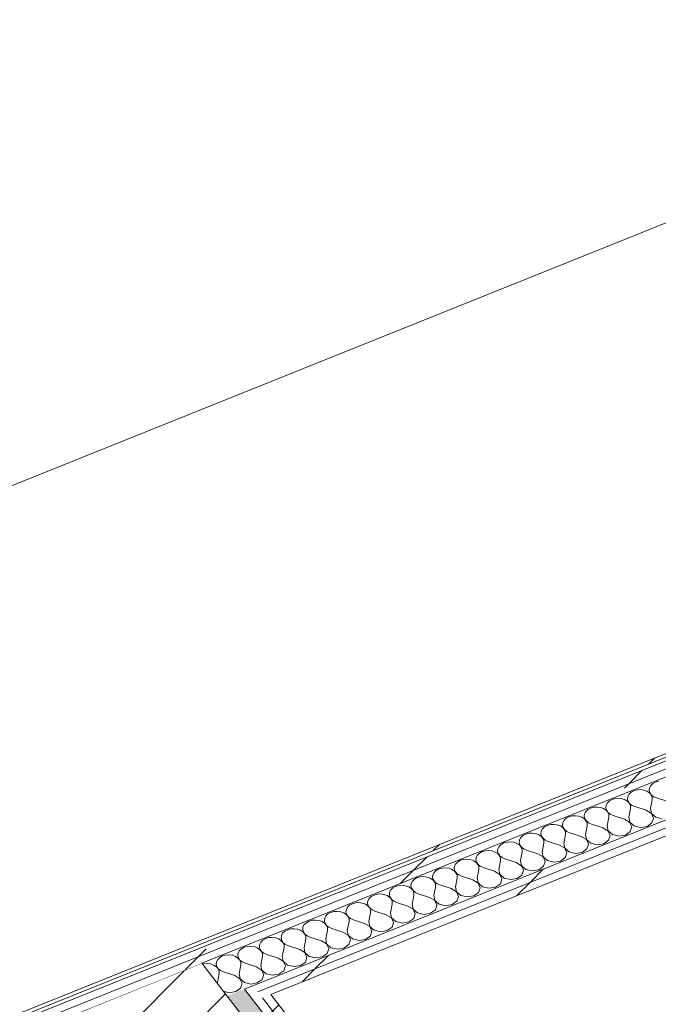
# Model space of a CAD drawing. Header units: millimetres. Extents: x -2220 to 52371, y -4077 to 6953.
# Tile 247 of 256: x 36053 to 36965, y 2726 to 4133. Entities that reach past the tile are written whole.
import ezdxf

# ---------------------------------------------------------------- set-up
doc = ezdxf.new("R2010")
doc.units = ezdxf.units.MM
doc.header["$MEASUREMENT"] = 0
doc.linetypes.add('Wipeout_Contour', pattern=[1000, 0, -1000])
doc.layers.add('10_ESTR_Pilars', color=7, linetype='Continuous')
doc.layers.add('Nuevo_08_E_Envans secs', color=7, linetype='Continuous')
for name, color, linetype, lineweight in [('10_ESTR_Pilars_Pluma_Nº__28', 7, 'Continuous', 20), ('10_ESTR_Pilars_Pluma_Nº__42', 8, 'Continuous', 25), ('Nuevo_08_E_Envans secs_Pluma_Nº__1', 7, 'Continuous', 5), ('Nuevo_08_E_Envans secs_Pluma_Nº__47', 7, 'Continuous', 20)]:
    doc.layers.add(name, color=color, linetype=linetype, lineweight=lineweight)
for name, color, linetype, lineweight, true_color in [('Nuevo_08_E_Envans secs_Pluma_Nº__102', 7, 'Continuous', 5, 0xcccccc), ('Nuevo_08_E_Envans secs_Pluma_Nº__171', 171, 'Continuous', 13, 0xaaaaff), ('Nuevo_08_E_Envans secs_Pluma_Nº__177', 7, 'Continuous', 15, 0xf7e046)]:
    doc.layers.add(name, color=color, linetype=linetype, lineweight=lineweight, true_color=true_color)
pattern_1 = [(45, (42615.74, 4689.65), (-183.848, 183.848), [195, -65]), (45, (42615.74, 4873.5), (-183.848, 183.848), [195, -65])]

# ---------------------------------------------------------------- blocks, each defined once
blk = doc.blocks.new('Elem Sección_174_2', base_point=(42615.7, 4689.6))
at = {"color": 254, "linetype": 'Wipeout_Contour', "lineweight": 0, "ltscale": 145318.512101}
blk.add_wipeout([(36159.5, 2416.3), (36493.4, 2550.5), (36312.9, 2785), (35979, 2650.8)], dxfattribs=at).dxf.layer = '10_ESTR_Pilars'
at = {"layer": '10_ESTR_Pilars_Pluma_Nº__42', "linetype": 'Continuous', "lineweight": 25}
h = blk.add_hatch(dxfattribs=at)
h.set_pattern_fill('00_GCT_trama_45º_e1_400__06', color=8, style=0, pattern_type=2)
h.set_pattern_definition([(45, (42615.74, 4689.647), (-45.96194, 45.96194), [])])
h.paths.add_polyline_path([(36159.5, 2416.3), (36493.4, 2550.5), (36312.9, 2785), (35979, 2650.8)])
at = {"layer": '10_ESTR_Pilars_Pluma_Nº__28', "color": 7, "linetype": 'Continuous', "lineweight": 20}
for p, q in [((36312.9, 2785), (35979, 2650.8)), ((36493.4, 2550.5), (36159.5, 2416.3))]:
    blk.add_line(p, q, dxfattribs=at)
at = {"layer": '10_ESTR_Pilars_Pluma_Nº__28', "color": 7, "linetype": 'Continuous', "lineweight": 20, "flags": 128}
for points in [[(36312.9, 2785), (36349, 2738.1), (36486.7, 2559.2), (36493.4, 2550.5)], [(35979, 2650.8), (36015.1, 2603.9), (36152.8, 2425.1), (36159.5, 2416.3)]]:
    blk.add_lwpolyline(points, dxfattribs=at)
blk = doc.blocks.new('*X291', base_point=(42615.7, 4689.6))
at = {"layer": 'Nuevo_08_E_Envans secs_Pluma_Nº__102', "color": 254, "linetype": 'Continuous', "lineweight": 5, "true_color": 0xcccccc}
for p, q in [((36954, 3038.9), (36952.2, 3035.6)), ((36956.9, 3041.7), (36954, 3038.9)), ((36960.8, 3043.8), (36956.9, 3041.7)), ((36965.4, 3045.1), (36960.8, 3043.8)), ((36923.1, 3026.5), (36921.3, 3023.2)), ((36926, 3029.3), (36923.1, 3026.5)), ((36929.9, 3031.4), (36926, 3029.3)), ((36934.5, 3032.7), (36929.9, 3031.4)), ((36939.3, 3033), (36934.5, 3032.7)), ((36944.1, 3032.3), (36939.3, 3033)), ((36948.5, 3030.8), (36944.1, 3032.3)), ((36952.1, 3028.4), (36948.5, 3030.8)), ((36952.2, 3035.6), (36951.8, 3032.1)), ((36951.8, 3032.1), (36952.6, 3028.6)), ((36954.7, 3025.4), (36952.1, 3028.4)), ((36952.6, 3028.6), (36954.8, 3025.5)), ((36956, 3022), (36954.7, 3025.4)), ((36954.8, 3025.5), (36958.1, 3022.8)), ((36890.4, 3010.8), (36889.9, 3007.2)), ((36892.2, 3014), (36890.4, 3010.8)), ((36895.1, 3016.8), (36892.2, 3014)), ((36899, 3019), (36895.1, 3016.8)), ((36903.5, 3020.2), (36899, 3019)), ((36908.4, 3020.6), (36903.5, 3020.2)), ((36913.2, 3019.9), (36908.4, 3020.6)), ((36917.6, 3018.4), (36913.2, 3019.9)), ((36921.2, 3016), (36917.6, 3018.4)), ((36921.3, 3023.2), (36920.8, 3019.7)), ((36920.8, 3019.7), (36921.7, 3016.2)), ((36923.8, 3013), (36921.2, 3016)), ((36921.7, 3016.2), (36923.9, 3013)), ((36925.1, 3009.6), (36923.8, 3013)), ((36923.9, 3013), (36927.2, 3010.4)), ((36925.1, 3006.1), (36925.1, 3009.6)), ((36927.2, 3010.4), (36931.3, 3008.6)), ((36953.6, 3005.8), (36956, 3018.5)), ((36956, 3018.5), (36956, 3022)), ((36958.1, 3022.8), (36962.2, 3021)), ((36978.4, 3015.8), (36962.2, 3021)), ((36841.7, 2995.4), (36837.2, 2994.1)), ((36846.6, 2995.7), (36841.7, 2995.4)), ((36851.4, 2995.1), (36846.6, 2995.7)), ((36859.5, 2998.3), (36859, 2994.8)), ((36861.2, 3001.6), (36859.5, 2998.3)), ((36864.2, 3004.4), (36861.2, 3001.6)), ((36868.1, 3006.6), (36864.2, 3004.4)), ((36872.6, 3007.8), (36868.1, 3006.6)), ((36877.5, 3008.1), (36872.6, 3007.8)), ((36882.3, 3007.5), (36877.5, 3008.1)), ((36886.7, 3005.9), (36882.3, 3007.5)), ((36890.3, 3003.6), (36886.7, 3005.9)), ((36889.9, 3007.2), (36890.8, 3003.8)), ((36892.8, 3000.6), (36890.3, 3003.6)), ((36890.8, 3003.8), (36893, 3000.6)), ((36894.2, 2997.2), (36892.8, 3000.6)), ((36893, 3000.6), (36896.2, 2998)), ((36894.2, 2993.7), (36894.2, 2997.2)), ((36896.2, 2998), (36900.4, 2996.1)), ((36916.5, 2990.9), (36900.4, 2996.1)), ((36922.7, 2993.4), (36925.1, 3006.1)), ((36947.4, 3003.4), (36931.3, 3008.6)), ((36954.9, 2998.9), (36947.4, 3003.4)), ((36953.6, 3005.8), (36955, 2998.9)), ((36957.9, 2992.3), (36954.9, 2998.9)), ((36955, 2998.9), (36961.2, 2993.6)), ((36806.2, 2981.7), (36802.4, 2979.6)), ((36810.8, 2983), (36806.2, 2981.7)), ((36815.7, 2983.3), (36810.8, 2983)), ((36820.5, 2982.7), (36815.7, 2983.3)), ((36824.8, 2981.1), (36820.5, 2982.7)), ((36828.5, 2985.9), (36828.1, 2982.4)), ((36828.1, 2982.4), (36829, 2978.9)), ((36830.3, 2989.2), (36828.5, 2985.9)), ((36833.3, 2992), (36830.3, 2989.2)), ((36837.2, 2994.1), (36833.3, 2992)), ((36855.7, 2993.5), (36851.4, 2995.1)), ((36859.4, 2991.1), (36855.7, 2993.5)), ((36859, 2994.8), (36859.9, 2991.4)), ((36861.9, 2988.1), (36859.4, 2991.1)), ((36859.9, 2991.4), (36862.1, 2988.2)), ((36863.3, 2984.8), (36861.9, 2988.1)), ((36862.1, 2988.2), (36865.3, 2985.6)), ((36863.3, 2981.2), (36863.3, 2984.8)), ((36865.3, 2985.6), (36869.5, 2983.7)), ((36885.6, 2978.5), (36869.5, 2983.7)), ((36891.8, 2981), (36894.2, 2993.7)), ((36923.9, 2986.5), (36916.5, 2990.9)), ((36922.7, 2993.4), (36924.1, 2986.5)), ((36927, 2979.8), (36923.9, 2986.5)), ((36924.1, 2986.5), (36930.3, 2981.1)), ((36948.8, 2980.5), (36955.7, 2985.5)), ((36955.7, 2985.5), (36957.9, 2992.3)), ((36961.2, 2993.6), (36970.3, 2991.3)), ((36775.3, 2969.3), (36771.4, 2967.2)), ((36779.9, 2970.6), (36775.3, 2969.3)), ((36784.7, 2970.9), (36779.9, 2970.6)), ((36789.5, 2970.2), (36784.7, 2970.9)), ((36793.9, 2968.7), (36789.5, 2970.2)), ((36797.5, 2966.3), (36793.9, 2968.7)), ((36797.6, 2973.5), (36797.2, 2970)), ((36797.2, 2970), (36798.1, 2966.5)), ((36799.4, 2976.8), (36797.6, 2973.5)), ((36802.4, 2979.6), (36799.4, 2976.8)), ((36828.4, 2978.7), (36824.8, 2981.1)), ((36831, 2975.7), (36828.4, 2978.7)), ((36829, 2978.9), (36831.1, 2975.8)), ((36830, 2956.2), (36832.4, 2968.8)), ((36832.4, 2972.3), (36831, 2975.7)), ((36831.1, 2975.8), (36834.4, 2973.2)), ((36832.4, 2968.8), (36832.4, 2972.3)), ((36834.4, 2973.2), (36838.5, 2971.3)), ((36854.7, 2966.1), (36838.5, 2971.3)), ((36860.9, 2968.6), (36863.3, 2981.2)), ((36860.9, 2968.6), (36862.2, 2961.7)), ((36893, 2974), (36885.6, 2978.5)), ((36891.8, 2981), (36893.2, 2974.1)), ((36896.1, 2967.4), (36893, 2974)), ((36893.2, 2974.1), (36899.3, 2968.7)), ((36893.8, 2960.6), (36896.1, 2967.4)), ((36899.3, 2968.7), (36908.5, 2966.5)), ((36908.5, 2966.5), (36917.9, 2968.1)), ((36917.9, 2968.1), (36924.8, 2973)), ((36924.8, 2973), (36927, 2979.8)), ((36930.3, 2981.1), (36939.4, 2978.9)), ((36939.4, 2978.9), (36948.8, 2980.5)), ((36740.5, 2954.7), (36737.6, 2951.9)), ((36744.4, 2956.9), (36740.5, 2954.7)), ((36749, 2958.1), (36744.4, 2956.9)), ((36753.8, 2958.5), (36749, 2958.1)), ((36758.6, 2957.8), (36753.8, 2958.5)), ((36763, 2956.2), (36758.6, 2957.8)), ((36766.6, 2953.9), (36763, 2956.2)), ((36766.7, 2961.1), (36766.3, 2957.6)), ((36766.3, 2957.6), (36767.1, 2954.1)), ((36769.2, 2950.9), (36766.6, 2953.9)), ((36768.5, 2964.4), (36766.7, 2961.1)), ((36767.1, 2954.1), (36769.3, 2950.9)), ((36771.4, 2967.2), (36768.5, 2964.4)), ((36800.1, 2963.3), (36797.5, 2966.3)), ((36798.1, 2966.5), (36800.2, 2963.4)), ((36799, 2943.7), (36801.4, 2956.4)), ((36801.4, 2959.9), (36800.1, 2963.3)), ((36800.2, 2963.4), (36803.5, 2960.7)), ((36801.4, 2956.4), (36801.4, 2959.9)), ((36803.5, 2960.7), (36807.6, 2958.9)), ((36823.8, 2953.7), (36807.6, 2958.9)), ((36831.2, 2949.2), (36823.8, 2953.7)), ((36830, 2956.2), (36831.3, 2949.2)), ((36862.1, 2961.6), (36854.7, 2966.1)), ((36865.2, 2955), (36862.1, 2961.6)), ((36862.2, 2961.7), (36868.4, 2956.3)), ((36862.9, 2948.2), (36865.2, 2955)), ((36868.4, 2956.3), (36877.6, 2954.1)), ((36877.6, 2954.1), (36887, 2955.7)), ((36887, 2955.7), (36893.8, 2960.6)), ((36706.7, 2939.5), (36704.9, 2936.2)), ((36709.6, 2942.3), (36706.7, 2939.5)), ((36713.5, 2944.4), (36709.6, 2942.3)), ((36718, 2945.7), (36713.5, 2944.4)), ((36722.9, 2946), (36718, 2945.7)), ((36727.7, 2945.4), (36722.9, 2946)), ((36732.1, 2943.8), (36727.7, 2945.4)), ((36735.7, 2941.5), (36732.1, 2943.8)), ((36735.8, 2948.6), (36735.3, 2945.1)), ((36735.3, 2945.1), (36736.2, 2941.7)), ((36738.3, 2938.5), (36735.7, 2941.5)), ((36737.6, 2951.9), (36735.8, 2948.6)), ((36736.2, 2941.7), (36738.4, 2938.5)), ((36768.1, 2931.3), (36770.5, 2944)), ((36770.5, 2947.5), (36769.2, 2950.9)), ((36769.3, 2950.9), (36772.6, 2948.3)), ((36770.5, 2944), (36770.5, 2947.5)), ((36772.6, 2948.3), (36776.7, 2946.5)), ((36792.9, 2941.2), (36776.7, 2946.5)), ((36800.3, 2936.8), (36792.9, 2941.2)), ((36799, 2943.7), (36800.4, 2936.8)), ((36834.2, 2942.6), (36831.2, 2949.2)), ((36831.3, 2949.2), (36837.5, 2943.9)), ((36832, 2935.8), (36834.2, 2942.6)), ((36837.5, 2943.9), (36846.7, 2941.7)), ((36846.7, 2941.7), (36856.1, 2943.3)), ((36856.1, 2943.3), (36862.9, 2948.2)), ((36675.7, 2927.1), (36674, 2923.8)), ((36678.7, 2929.9), (36675.7, 2927.1)), ((36682.6, 2932), (36678.7, 2929.9)), ((36687.1, 2933.3), (36682.6, 2932)), ((36692, 2933.6), (36687.1, 2933.3)), ((36696.8, 2933), (36692, 2933.6)), ((36701.2, 2931.4), (36696.8, 2933)), ((36704.8, 2929), (36701.2, 2931.4)), ((36704.9, 2936.2), (36704.4, 2932.7)), ((36704.4, 2932.7), (36705.3, 2929.3)), ((36707.3, 2926), (36704.8, 2929)), ((36705.3, 2929.3), (36707.5, 2926.1)), ((36708.7, 2922.7), (36707.3, 2926)), ((36707.5, 2926.1), (36710.7, 2923.5)), ((36737.2, 2918.9), (36739.6, 2931.5)), ((36739.6, 2935.1), (36738.3, 2938.5)), ((36738.4, 2938.5), (36741.7, 2935.9)), ((36739.6, 2931.5), (36739.6, 2935.1)), ((36741.7, 2935.9), (36745.8, 2934)), ((36761.9, 2928.8), (36745.8, 2934)), ((36769.4, 2924.3), (36761.9, 2928.8)), ((36768.1, 2931.3), (36769.5, 2924.4)), ((36803.3, 2930.1), (36800.3, 2936.8)), ((36800.4, 2936.8), (36806.6, 2931.5)), ((36801.1, 2923.4), (36803.3, 2930.1)), ((36806.6, 2931.5), (36815.8, 2929.2)), ((36815.8, 2929.2), (36825.2, 2930.8)), ((36825.2, 2930.8), (36832, 2935.8)), ((36643, 2911.4), (36642.6, 2907.9)), ((36644.8, 2914.7), (36643, 2911.4)), ((36647.8, 2917.5), (36644.8, 2914.7)), ((36651.7, 2919.6), (36647.8, 2917.5)), ((36656.2, 2920.9), (36651.7, 2919.6)), ((36661.1, 2921.2), (36656.2, 2920.9)), ((36665.9, 2920.6), (36661.1, 2921.2)), ((36670.2, 2919), (36665.9, 2920.6)), ((36673.9, 2916.6), (36670.2, 2919)), ((36674, 2923.8), (36673.5, 2920.3)), ((36673.5, 2920.3), (36674.4, 2916.8)), ((36676.4, 2913.6), (36673.9, 2916.6)), ((36674.4, 2916.8), (36676.6, 2913.7)), ((36677.8, 2910.2), (36676.4, 2913.6)), ((36676.6, 2913.7), (36679.8, 2911.1)), ((36679.8, 2911.1), (36684, 2909.2)), ((36706.3, 2906.5), (36708.7, 2919.1)), ((36708.7, 2919.1), (36708.7, 2922.7)), ((36710.7, 2923.5), (36714.9, 2921.6)), ((36731, 2916.4), (36714.9, 2921.6)), ((36738.4, 2911.9), (36731, 2916.4)), ((36737.2, 2918.9), (36738.6, 2912)), ((36741.5, 2905.3), (36738.4, 2911.9)), ((36738.6, 2912), (36744.8, 2906.6)), ((36772.4, 2917.7), (36769.4, 2924.3)), ((36769.5, 2924.4), (36775.7, 2919)), ((36770.2, 2910.9), (36772.4, 2917.7)), ((36775.7, 2919), (36784.8, 2916.8)), ((36784.8, 2916.8), (36794.3, 2918.4)), ((36794.3, 2918.4), (36801.1, 2923.4)), ((36612.1, 2899), (36611.7, 2895.5)), ((36613.9, 2902.2), (36612.1, 2899)), ((36616.8, 2905.1), (36613.9, 2902.2)), ((36620.7, 2907.2), (36616.8, 2905.1)), ((36625.3, 2908.5), (36620.7, 2907.2)), ((36630.2, 2908.8), (36625.3, 2908.5)), ((36635, 2908.1), (36630.2, 2908.8)), ((36639.3, 2906.6), (36635, 2908.1)), ((36642.9, 2904.2), (36639.3, 2906.6)), ((36642.6, 2907.9), (36643.5, 2904.4)), ((36645.5, 2901.2), (36642.9, 2904.2)), ((36643.5, 2904.4), (36645.6, 2901.2)), ((36646.9, 2897.8), (36645.5, 2901.2)), ((36645.6, 2901.2), (36648.9, 2898.6)), ((36646.9, 2894.3), (36646.9, 2897.8)), ((36648.9, 2898.6), (36653, 2896.8)), ((36675.4, 2894), (36677.8, 2906.7)), ((36677.8, 2906.7), (36677.8, 2910.2)), ((36700.1, 2904), (36684, 2909.2)), ((36707.5, 2899.5), (36700.1, 2904)), ((36706.3, 2906.5), (36707.7, 2899.6)), ((36710.6, 2892.9), (36707.5, 2899.5)), ((36707.7, 2899.6), (36713.8, 2894.2)), ((36732.4, 2893.6), (36739.3, 2898.5)), ((36739.3, 2898.5), (36741.5, 2905.3)), ((36744.8, 2906.6), (36753.9, 2904.4)), ((36753.9, 2904.4), (36763.3, 2906)), ((36763.3, 2906), (36770.2, 2910.9)), ((36563.5, 2883.6), (36558.9, 2882.3)), ((36568.3, 2883.9), (36563.5, 2883.6)), ((36573.1, 2883.3), (36568.3, 2883.9)), ((36577.5, 2881.7), (36573.1, 2883.3)), ((36581.2, 2886.5), (36580.8, 2883)), ((36580.8, 2883), (36581.6, 2879.6)), ((36583, 2889.8), (36581.2, 2886.5)), ((36585.9, 2892.6), (36583, 2889.8)), ((36589.8, 2894.8), (36585.9, 2892.6)), ((36594.4, 2896), (36589.8, 2894.8)), ((36599.2, 2896.4), (36594.4, 2896)), ((36604, 2895.7), (36599.2, 2896.4)), ((36608.4, 2894.1), (36604, 2895.7)), ((36612, 2891.8), (36608.4, 2894.1)), ((36611.7, 2895.5), (36612.6, 2892)), ((36614.6, 2888.8), (36612, 2891.8)), ((36612.6, 2892), (36614.7, 2888.8)), ((36615.9, 2885.4), (36614.6, 2888.8)), ((36614.7, 2888.8), (36618, 2886.2)), ((36615.9, 2881.9), (36615.9, 2885.4)), ((36618, 2886.2), (36622.1, 2884.3)), ((36638.3, 2879.1), (36622.1, 2884.3)), ((36644.5, 2881.6), (36646.9, 2894.3)), ((36669.2, 2891.6), (36653, 2896.8)), ((36676.6, 2887.1), (36669.2, 2891.6)), ((36675.4, 2894), (36676.7, 2887.1)), ((36679.7, 2880.5), (36676.6, 2887.1)), ((36676.7, 2887.1), (36682.9, 2881.8)), ((36701.5, 2881.2), (36708.3, 2886.1)), ((36708.3, 2886.1), (36710.6, 2892.9)), ((36713.8, 2894.2), (36723, 2892)), ((36723, 2892), (36732.4, 2893.6)), ((36528, 2869.9), (36524.1, 2867.8)), ((36532.5, 2871.2), (36528, 2869.9)), ((36537.4, 2871.5), (36532.5, 2871.2)), ((36542.2, 2870.9), (36537.4, 2871.5)), ((36546.6, 2869.3), (36542.2, 2870.9)), ((36550.2, 2866.9), (36546.6, 2869.3)), ((36550.3, 2874.1), (36549.8, 2870.6)), ((36549.8, 2870.6), (36550.7, 2867.1)), ((36552.1, 2877.4), (36550.3, 2874.1)), ((36555, 2880.2), (36552.1, 2877.4)), ((36558.9, 2882.3), (36555, 2880.2)), ((36581.1, 2879.3), (36577.5, 2881.7)), ((36583.7, 2876.4), (36581.1, 2879.3)), ((36581.6, 2879.6), (36583.8, 2876.4)), ((36582.6, 2856.8), (36585, 2869.4)), ((36585, 2873), (36583.7, 2876.4)), ((36583.8, 2876.4), (36587.1, 2873.8)), ((36585, 2869.4), (36585, 2873)), ((36587.1, 2873.8), (36591.2, 2871.9)), ((36607.4, 2866.7), (36591.2, 2871.9)), ((36613.5, 2869.2), (36615.9, 2881.9)), ((36613.5, 2869.2), (36614.9, 2862.3)), ((36645.7, 2874.7), (36638.3, 2879.1)), ((36644.5, 2881.6), (36645.8, 2874.7)), ((36648.7, 2868), (36645.7, 2874.7)), ((36645.8, 2874.7), (36652, 2869.3)), ((36652, 2869.3), (36661.2, 2867.1)), ((36670.6, 2868.7), (36677.4, 2873.7)), ((36677.4, 2873.7), (36679.7, 2880.5)), ((36682.9, 2881.8), (36692.1, 2879.6)), ((36692.1, 2879.6), (36701.5, 2881.2)), ((36493.2, 2855.4), (36490.2, 2852.6)), ((36497.1, 2857.5), (36493.2, 2855.4)), ((36501.6, 2858.8), (36497.1, 2857.5)), ((36506.5, 2859.1), (36501.6, 2858.8)), ((36511.3, 2858.4), (36506.5, 2859.1)), ((36515.7, 2856.9), (36511.3, 2858.4)), ((36519.3, 2854.5), (36515.7, 2856.9)), ((36519.4, 2861.7), (36518.9, 2858.2)), ((36518.9, 2858.2), (36519.8, 2854.7)), ((36521.2, 2865), (36519.4, 2861.7)), ((36519.8, 2854.7), (36522, 2851.6)), ((36524.1, 2867.8), (36521.2, 2865)), ((36552.8, 2863.9), (36550.2, 2866.9)), ((36550.7, 2867.1), (36552.9, 2864)), ((36551.7, 2844.4), (36554.1, 2857)), ((36554.1, 2860.5), (36552.8, 2863.9)), ((36552.9, 2864), (36556.2, 2861.4)), ((36554.1, 2857), (36554.1, 2860.5)), ((36556.2, 2861.4), (36560.3, 2859.5)), ((36576.4, 2854.3), (36560.3, 2859.5)), ((36582.6, 2856.8), (36584, 2849.9)), ((36614.8, 2862.2), (36607.4, 2866.7)), ((36617.8, 2855.6), (36614.8, 2862.2)), ((36614.9, 2862.3), (36621.1, 2856.9)), ((36615.6, 2848.8), (36617.8, 2855.6)), ((36621.1, 2856.9), (36630.3, 2854.7)), ((36630.3, 2854.7), (36639.7, 2856.3)), ((36639.7, 2856.3), (36646.5, 2861.2)), ((36646.5, 2861.2), (36648.7, 2868)), ((36661.2, 2867.1), (36670.6, 2868.7)), ((36462.3, 2842.9), (36459.3, 2840.1)), ((36466.2, 2845.1), (36462.3, 2842.9)), ((36470.7, 2846.3), (36466.2, 2845.1)), ((36475.6, 2846.7), (36470.7, 2846.3)), ((36480.4, 2846), (36475.6, 2846.7)), ((36484.7, 2844.5), (36480.4, 2846)), ((36488.4, 2842.1), (36484.7, 2844.5)), ((36488.5, 2849.3), (36488, 2845.8)), ((36488, 2845.8), (36488.9, 2842.3)), ((36490.9, 2839.1), (36488.4, 2842.1)), ((36490.2, 2852.6), (36488.5, 2849.3)), ((36488.9, 2842.3), (36491.1, 2839.1)), ((36521.8, 2851.5), (36519.3, 2854.5)), ((36520.8, 2831.9), (36523.2, 2844.6)), ((36523.2, 2848.1), (36521.8, 2851.5)), ((36522, 2851.6), (36525.2, 2848.9)), ((36523.2, 2844.6), (36523.2, 2848.1)), ((36525.2, 2848.9), (36529.4, 2847.1)), ((36545.5, 2841.9), (36529.4, 2847.1)), ((36552.9, 2837.4), (36545.5, 2841.9)), ((36551.7, 2844.4), (36553.1, 2837.4)), ((36583.9, 2849.8), (36576.4, 2854.3)), ((36586.9, 2843.2), (36583.9, 2849.8)), ((36584, 2849.9), (36590.2, 2844.5)), ((36584.7, 2836.4), (36586.9, 2843.2)), ((36590.2, 2844.5), (36599.3, 2842.3)), ((36599.3, 2842.3), (36608.7, 2843.9)), ((36608.7, 2843.9), (36615.6, 2848.8)), ((36428.4, 2827.7), (36426.6, 2824.4)), ((36431.3, 2830.5), (36428.4, 2827.7)), ((36435.2, 2832.7), (36431.3, 2830.5)), ((36439.8, 2833.9), (36435.2, 2832.7)), ((36444.7, 2834.2), (36439.8, 2833.9)), ((36449.5, 2833.6), (36444.7, 2834.2)), ((36453.8, 2832), (36449.5, 2833.6)), ((36457.4, 2829.7), (36453.8, 2832)), ((36457.5, 2836.9), (36457.1, 2833.3)), ((36457.1, 2833.3), (36458, 2829.9)), ((36460, 2826.7), (36457.4, 2829.7)), ((36459.3, 2840.1), (36457.5, 2836.9)), ((36458, 2829.9), (36460.1, 2826.7)), ((36461.4, 2823.3), (36460, 2826.7)), ((36460.1, 2826.7), (36463.4, 2824.1)), ((36489.9, 2819.5), (36492.3, 2832.2)), ((36492.3, 2835.7), (36490.9, 2839.1)), ((36491.1, 2839.1), (36494.3, 2836.5)), ((36492.3, 2832.2), (36492.3, 2835.7)), ((36494.3, 2836.5), (36498.5, 2834.7)), ((36514.6, 2829.5), (36498.5, 2834.7)), ((36522, 2825), (36514.6, 2829.5)), ((36520.8, 2831.9), (36522.2, 2825)), ((36556, 2830.8), (36552.9, 2837.4)), ((36553.1, 2837.4), (36559.3, 2832.1)), ((36553.8, 2824), (36556, 2830.8)), ((36559.3, 2832.1), (36568.4, 2829.9)), ((36568.4, 2829.9), (36577.8, 2831.5)), ((36577.8, 2831.5), (36584.7, 2836.4)), ((36397.5, 2815.3), (36395.7, 2812)), ((36400.4, 2818.1), (36397.5, 2815.3)), ((36404.3, 2820.2), (36400.4, 2818.1)), ((36408.9, 2821.5), (36404.3, 2820.2)), ((36413.7, 2821.8), (36408.9, 2821.5)), ((36418.5, 2821.2), (36413.7, 2821.8)), ((36422.9, 2819.6), (36418.5, 2821.2)), ((36426.5, 2817.2), (36422.9, 2819.6)), ((36426.6, 2824.4), (36426.2, 2820.9)), ((36426.2, 2820.9), (36427.1, 2817.5)), ((36429.1, 2814.2), (36426.5, 2817.2)), ((36427.1, 2817.5), (36429.2, 2814.3)), ((36430.4, 2810.9), (36429.1, 2814.2)), ((36429.2, 2814.3), (36432.5, 2811.7)), ((36459, 2807.1), (36461.4, 2819.8)), ((36461.4, 2819.8), (36461.4, 2823.3)), ((36463.4, 2824.1), (36467.5, 2822.2)), ((36483.7, 2817), (36467.5, 2822.2)), ((36491.1, 2812.6), (36483.7, 2817)), ((36489.9, 2819.5), (36491.2, 2812.6)), ((36494.2, 2805.9), (36491.1, 2812.6)), ((36491.2, 2812.6), (36497.4, 2807.2)), ((36525.1, 2818.4), (36522, 2825)), ((36522.2, 2825), (36528.3, 2819.7)), ((36522.8, 2811.6), (36525.1, 2818.4)), ((36528.3, 2819.7), (36537.5, 2817.4)), ((36537.5, 2817.4), (36546.9, 2819)), ((36546.9, 2819), (36553.8, 2824)), ((36364.8, 2799.6), (36364.3, 2796.1)), ((36366.6, 2802.9), (36364.8, 2799.6)), ((36369.5, 2805.7), (36366.6, 2802.9)), ((36373.4, 2807.8), (36369.5, 2805.7)), ((36378, 2809.1), (36373.4, 2807.8)), ((36382.8, 2809.4), (36378, 2809.1)), ((36387.6, 2808.8), (36382.8, 2809.4)), ((36392, 2807.2), (36387.6, 2808.8)), ((36395.6, 2804.8), (36392, 2807.2)), ((36395.7, 2812), (36395.3, 2808.5)), ((36395.3, 2808.5), (36396.1, 2805)), ((36398.2, 2801.8), (36395.6, 2804.8)), ((36396.1, 2805), (36398.3, 2801.9)), ((36399.5, 2798.4), (36398.2, 2801.8)), ((36398.3, 2801.9), (36401.6, 2799.3)), ((36401.6, 2799.3), (36405.7, 2797.4)), ((36428, 2794.7), (36430.4, 2807.3)), ((36430.4, 2807.3), (36430.4, 2810.9)), ((36432.5, 2811.7), (36436.6, 2809.8)), ((36452.8, 2804.6), (36436.6, 2809.8)), ((36460.2, 2800.1), (36452.8, 2804.6)), ((36459, 2807.1), (36460.3, 2800.2)), ((36463.2, 2793.5), (36460.2, 2800.1)), ((36460.3, 2800.2), (36466.5, 2794.8)), ((36485.1, 2794.2), (36491.9, 2799.1)), ((36491.9, 2799.1), (36494.2, 2805.9)), ((36497.4, 2807.2), (36506.6, 2805)), ((36506.6, 2805), (36516, 2806.6)), ((36516, 2806.6), (36522.8, 2811.6)), ((36321, 2784.6), (36316.1, 2784.2)), ((36325.8, 2783.9), (36321, 2784.6)), ((36333.9, 2787.2), (36333.4, 2783.7)), ((36335.7, 2790.5), (36333.9, 2787.2)), ((36338.6, 2793.3), (36335.7, 2790.5)), ((36342.5, 2795.4), (36338.6, 2793.3)), ((36347, 2796.7), (36342.5, 2795.4)), ((36351.9, 2797), (36347, 2796.7)), ((36356.7, 2796.3), (36351.9, 2797)), ((36361.1, 2794.8), (36356.7, 2796.3)), ((36364.7, 2792.4), (36361.1, 2794.8)), ((36364.3, 2796.1), (36365.2, 2792.6)), ((36367.3, 2789.4), (36364.7, 2792.4)), ((36365.2, 2792.6), (36367.4, 2789.5)), ((36368.6, 2786), (36367.3, 2789.4)), ((36367.4, 2789.5), (36370.7, 2786.8)), ((36368.6, 2782.5), (36368.6, 2786)), ((36370.7, 2786.8), (36374.8, 2785)), ((36390.9, 2779.8), (36374.8, 2785)), ((36397.1, 2782.3), (36399.5, 2794.9)), ((36399.5, 2794.9), (36399.5, 2798.4)), ((36421.9, 2792.2), (36405.7, 2797.4)), ((36429.3, 2787.7), (36421.9, 2792.2)), ((36428, 2794.7), (36429.4, 2787.8)), ((36432.3, 2781.1), (36429.3, 2787.7)), ((36429.4, 2787.8), (36435.6, 2782.4)), ((36454.2, 2781.8), (36461, 2786.7)), ((36461, 2786.7), (36463.2, 2793.5)), ((36466.5, 2794.8), (36475.7, 2792.6)), ((36475.7, 2792.6), (36485.1, 2794.2)), ((36316.1, 2784.2), (36313.9, 2783.6)), ((36330.2, 2782.3), (36325.8, 2783.9)), ((36333.8, 2780), (36330.2, 2782.3)), ((36333.4, 2783.7), (36334.3, 2780.2)), ((36336.3, 2777), (36333.8, 2780)), ((36334.3, 2780.2), (36336.5, 2777)), ((36337.7, 2773.6), (36336.3, 2777)), ((36336.5, 2777), (36339.7, 2774.4)), ((36337.7, 2770.1), (36337.7, 2773.6)), ((36339.7, 2774.4), (36343.9, 2772.6)), ((36360, 2767.3), (36343.9, 2772.6)), ((36366.2, 2769.8), (36368.6, 2782.5)), ((36398.4, 2775.3), (36390.9, 2779.8)), ((36397.1, 2782.3), (36398.5, 2775.3)), ((36401.4, 2768.7), (36398.4, 2775.3)), ((36398.5, 2775.3), (36404.7, 2770)), ((36423.2, 2769.4), (36430.1, 2774.3)), ((36430.1, 2774.3), (36432.3, 2781.1)), ((36435.6, 2782.4), (36444.8, 2780.2)), ((36444.8, 2780.2), (36454.2, 2781.8)), ((36335.3, 2757.4), (36337.7, 2770.1)), ((36335.3, 2757.4), (36335.7, 2755.3)), ((36367.4, 2762.9), (36360, 2767.3)), ((36366.2, 2769.8), (36367.6, 2762.9)), ((36370.5, 2756.2), (36367.4, 2762.9)), ((36367.6, 2762.9), (36373.8, 2757.6)), ((36373.8, 2757.6), (36382.9, 2755.3)), ((36382.9, 2755.3), (36392.3, 2756.9)), ((36392.3, 2756.9), (36399.2, 2761.9)), ((36399.2, 2761.9), (36401.4, 2768.7)), ((36404.7, 2770), (36413.8, 2767.8)), ((36413.8, 2767.8), (36423.2, 2769.4)), ((36343.7, 2744.9), (36352, 2742.9)), ((36352, 2742.9), (36361.4, 2744.5)), ((36361.4, 2744.5), (36368.3, 2749.5)), ((36368.3, 2749.5), (36370.5, 2756.2))]:
    blk.add_line(p, q, dxfattribs=at)
blk = doc.blocks.new('Elem Sección_215_2', base_point=(42615.7, 4689.6))
at = {"layer": 'Nuevo_08_E_Envans secs', "lineweight": 0}
blk.add_blockref('*X291', (42615.7, 4689.6), dxfattribs=at)
at = {"color": 254, "linetype": 'Wipeout_Contour', "lineweight": 0, "ltscale": 143828.340447}
blk.add_wipeout([(34277.4, 2000.5), (34280.5, 1996.5), (37436.3, 3264.4), (37433.2, 3268.4)], dxfattribs=at).dxf.layer = 'Nuevo_08_E_Envans secs'
at = {"layer": 'Nuevo_08_E_Envans secs_Pluma_Nº__171', "linetype": 'Continuous', "lineweight": 13, "true_color": 0xaaaaff}
h = blk.add_hatch(dxfattribs=at)
h.set_pattern_fill('Panellat_HPL_0002', color=161, style=0, pattern_type=2)
h.set_pattern_definition(pattern_1)
h.paths.add_polyline_path([(34277.4, 2000.5), (34280.5, 1996.5), (37436.3, 3264.4), (37433.2, 3268.4)])
at = {"color": 254, "linetype": 'Wipeout_Contour', "lineweight": 0, "ltscale": 148265.867012}
blk.add_wipeout([(37495.6, 3187.3), (36392.8, 2744.3), (36399.5, 2735.5), (37502.3, 3178.6)], dxfattribs=at).dxf.layer = 'Nuevo_08_E_Envans secs'
at = {"layer": 'Nuevo_08_E_Envans secs_Pluma_Nº__177', "linetype": 'Continuous', "lineweight": 15, "true_color": 0xf7e046}
h = blk.add_hatch(dxfattribs=at)
h.set_pattern_fill('Panellat_HPL_0002', color=53, style=0, pattern_type=2)
h.set_pattern_definition(pattern_1)
h.paths.add_polyline_path([(37495.6, 3187.3), (36392.8, 2744.3), (36399.5, 2735.5), (37502.3, 3178.6)])
at = {"color": 254, "linetype": 'Wipeout_Contour', "lineweight": 0, "ltscale": 184713.696084}
blk.add_wipeout([(36374, 2748.1), (36380.7, 2739.4), (36392.8, 2744.3), (37495.6, 3187.3), (37488.9, 3196)], dxfattribs=at).dxf.layer = 'Nuevo_08_E_Envans secs'
at = {"layer": 'Nuevo_08_E_Envans secs_Pluma_Nº__177', "linetype": 'Continuous', "lineweight": 15, "true_color": 0xf7e046}
h = blk.add_hatch(dxfattribs=at)
h.set_pattern_fill('Panellat_HPL_0002', color=53, style=0, pattern_type=2)
h.set_pattern_definition(pattern_1)
h.paths.add_polyline_path([(36374, 2748.1), (36380.7, 2739.4), (36392.8, 2744.3), (37495.6, 3187.3), (37488.9, 3196)])
at = {"color": 254, "linetype": 'Wipeout_Contour', "lineweight": 0, "ltscale": 250814.991909}
blk.add_wipeout([(34313.5, 1993.1), (34320.2, 1984.4), (34332.3, 1989.2), (35979, 2650.8), (36312.9, 2784.9), (37452.8, 3242.9), (37446.1, 3251.6)], dxfattribs=at).dxf.layer = 'Nuevo_08_E_Envans secs'
at = {"layer": 'Nuevo_08_E_Envans secs_Pluma_Nº__177', "linetype": 'Continuous', "lineweight": 15, "true_color": 0xf7e046}
h = blk.add_hatch(dxfattribs=at)
h.set_pattern_fill('Panellat_HPL_0002', color=53, style=0, pattern_type=2)
h.set_pattern_definition(pattern_1)
h.paths.add_polyline_path([(34313.5, 1993.1), (34320.2, 1984.4), (34332.3, 1989.2), (35979, 2650.8), (36312.9, 2784.9), (37452.8, 3242.9), (37446.1, 3251.6)])
at = {"color": 254, "linetype": 'Wipeout_Contour', "lineweight": 0, "ltscale": 178251.750617}
blk.add_wipeout([(37439.4, 3260.4), (34294.7, 1996.9), (34301.4, 1988.2), (34313.5, 1993.1), (37446.1, 3251.6)], dxfattribs=at).dxf.layer = 'Nuevo_08_E_Envans secs'
at = {"layer": 'Nuevo_08_E_Envans secs_Pluma_Nº__177', "linetype": 'Continuous', "lineweight": 15, "true_color": 0xf7e046}
h = blk.add_hatch(dxfattribs=at)
h.set_pattern_fill('Panellat_HPL_0002', color=53, style=0, pattern_type=2)
h.set_pattern_definition(pattern_1)
h.paths.add_polyline_path([(37439.4, 3260.4), (34294.7, 1996.9), (34301.4, 1988.2), (34313.5, 1993.1), (37446.1, 3251.6)])
at = {"layer": 'Nuevo_08_E_Envans secs_Pluma_Nº__1', "color": 7, "linetype": 'Continuous', "lineweight": 5}
for p, q in [((37433.2, 3268.4), (34277.4, 2000.5)), ((37436.3, 3264.4), (34286.1, 1998.7)), ((37439.4, 3260.4), (34294.7, 1996.9)), ((37446.1, 3251.6), (34313.5, 1993.1)), ((37452.8, 3242.9), (36312.9, 2784.9)), ((37488.9, 3196), (36374, 2748.1)), ((37495.6, 3187.3), (36392.8, 2744.3)), ((37502.3, 3178.6), (36411.5, 2740.4))]:
    blk.add_line(p, q, dxfattribs=at)
blk = doc.blocks.new('*X327', base_point=(42615.7, 4689.6))
at = {"layer": 'Nuevo_08_E_Envans secs_Pluma_Nº__102', "linetype": 'Continuous', "lineweight": 5, "true_color": 0xcccccc}
blk.add_hatch(color=254, dxfattribs=at).paths.add_polyline_path([(36374, 2748.1), (36349, 2738.1), (36486.7, 2559.2), (36511.7, 2569.3), (36380.7, 2739.4)])
blk = doc.blocks.new('Elem Sección_248_2', base_point=(42615.7, 4689.6))
at = {"layer": 'Nuevo_08_E_Envans secs', "lineweight": 0}
blk.add_blockref('*X327', (42615.7, 4689.6), dxfattribs=at)
at = {"color": 254, "linetype": 'Wipeout_Contour', "lineweight": 0, "ltscale": 182939.952342}
blk.add_wipeout([(36411.5, 2740.4), (36399.5, 2735.5), (36544.4, 2547.3), (36551.1, 2538.6), (36563.1, 2543.5)], dxfattribs=at).dxf.layer = 'Nuevo_08_E_Envans secs'
at = {"layer": 'Nuevo_08_E_Envans secs_Pluma_Nº__177', "linetype": 'Continuous', "lineweight": 15, "true_color": 0xf7e046}
h = blk.add_hatch(dxfattribs=at)
h.set_pattern_fill('Panellat_HPL_0002', color=53, style=0, pattern_type=2)
h.set_pattern_definition(pattern_1)
h.paths.add_polyline_path([(36411.5, 2740.4), (36399.5, 2735.5), (36544.4, 2547.3), (36551.1, 2538.6), (36563.1, 2543.5)])
at = {"color": 254, "linetype": 'Wipeout_Contour', "lineweight": 0, "ltscale": 219337.794289}
blk.add_wipeout([(36392.8, 2744.3), (36380.7, 2739.4), (36511.7, 2569.3), (36532.3, 2542.5), (36544.4, 2547.3), (36399.5, 2735.5)], dxfattribs=at).dxf.layer = 'Nuevo_08_E_Envans secs'
at = {"layer": 'Nuevo_08_E_Envans secs_Pluma_Nº__177', "linetype": 'Continuous', "lineweight": 15, "true_color": 0xf7e046}
h = blk.add_hatch(dxfattribs=at)
h.set_pattern_fill('Panellat_HPL_0002', color=53, style=0, pattern_type=2)
h.set_pattern_definition(pattern_1)
h.paths.add_polyline_path([(36392.8, 2744.3), (36380.7, 2739.4), (36511.7, 2569.3), (36532.3, 2542.5), (36544.4, 2547.3), (36399.5, 2735.5)])
at = {"layer": 'Nuevo_08_E_Envans secs_Pluma_Nº__1', "color": 7, "linetype": 'Continuous', "lineweight": 5}
for p, q in [((36399.5, 2735.5), (36544.4, 2547.3)), ((36411.5, 2740.4), (36563.1, 2543.5))]:
    blk.add_line(p, q, dxfattribs=at)
at = {"layer": 'Nuevo_08_E_Envans secs_Pluma_Nº__1', "color": 7, "linetype": 'Continuous', "lineweight": 5, "flags": 128}
blk.add_lwpolyline([(36374, 2748.1), (36380.7, 2739.4), (36511.7, 2569.3), (36532.3, 2542.5)], dxfattribs=at)
blk = doc.blocks.new('Elem Sección_268_2', base_point=(42615.7, 4689.6))
at = {"layer": 'Nuevo_08_E_Envans secs_Pluma_Nº__47', "color": 7, "linetype": 'Continuous', "lineweight": 20}
blk.add_line((40201.9, 5138.4), (35391.3, 3205.7), dxfattribs=at)

msp = doc.modelspace()

# ---------------------------------------------------------------- block references
at = {"layer": '10_ESTR_Pilars', "lineweight": 0}
msp.add_blockref('Elem Sección_174_2', (42615.7, 4689.6), dxfattribs=at)

# ---------------------------------------------------------------- next in the draw order: block references
at = {"layer": 'Nuevo_08_E_Envans secs', "lineweight": 0}
msp.add_blockref('Elem Sección_215_2', (42615.7, 4689.6), dxfattribs=at)

# ---------------------------------------------------------------- next in the draw order: block references
for name in ['Elem Sección_268_2', 'Elem Sección_248_2']:
    msp.add_blockref(name, (42615.7, 4689.6), dxfattribs=at)

doc.saveas('drawing.dxf')
